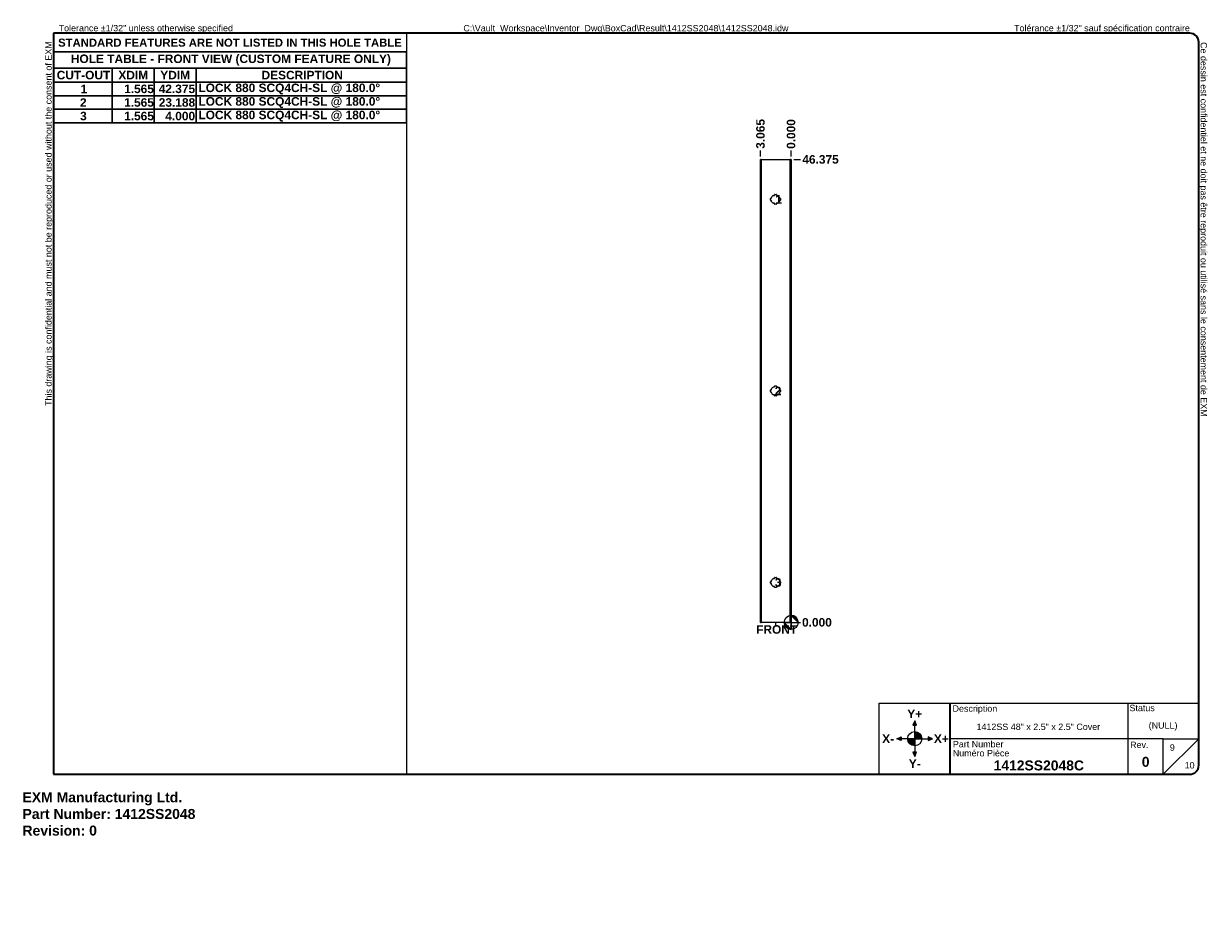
# Model space of a CAD drawing. Header units: inches. Extents: x 0 to 119, y -11 to 77.
import ezdxf

# ---------------------------------------------------------------- set-up
doc = ezdxf.new("R2010")
doc.units = ezdxf.units.IN
doc.header["$LTSCALE"] = 7.111111
doc.header["$MEASUREMENT"] = 0
doc.layers.get('0').update_dxf_attribs({"lineweight": 25})
for name, color, linetype, lineweight in [('Dimensions(ANSI)', 7, 'Continuous', 25), ('Sketch Geometry(ANSI)', 7, 'Continuous', 25), ('Symbols(ANSI)', 7, 'Continuous', 25), ('Visible Edges(ANSI)', 7, 'Continuous', 25), ('Visible Tangent Edges(ANSI)', 7, 'Continuous', 25)]:
    doc.layers.add(name, color=color, linetype=linetype, lineweight=lineweight)
doc.layers.add('Hatch', color=179, linetype='Continuous', lineweight=9, true_color=0x1e1e47)
doc.styles.add('Current-ANSI', font='arial.ttf')
doc.styles.add('Dimension-ANSI', font='arialbd.ttf')
doc.styles.get("Standard").update_dxf_attribs({"font": 'arialbd.ttf'})
doc.styles.add('Text Style44', font='arialbd.ttf')
doc.dimstyles.new('INCH-ANSI', dxfattribs={"dimscale": 7.111111, "dimtxt": 0.12, "dimasz": 0.098425, "dimexe": 0.04, "dimexo": 0.04, "dimgap": 0.031496, "dimtad": 0, "dimtih": 1, "dimtoh": 1, "dimdec": 3, "dimzin": 0, "dimdsep": 46, "dimtxsty": 'Dimension-ANSI', "dimcen": 0.09, "dimdle": 0.312, "dimclrd": 179, "dimclre": 179, "dimclrt": 7, "dimadec": 1, "dimazin": 0, "dimtfac": 1, "dimtdec": 3, "dimtofl": 0, "dimtmove": 0, "dimatfit": 3, "dimfxl": 1, "dimtolj": 1, "dimtzin": 4, "dimlwd": 25, "dimlwe": 25, "dimarcsym": 0})
doc.dimstyles.new('INCH-ANSI-VERTICAL', dxfattribs={"dimscale": 7.111111, "dimtxt": 0.12, "dimasz": 0.098425, "dimexe": 0.04, "dimexo": 0.04, "dimgap": 0.031496, "dimtad": 0, "dimtih": 1, "dimtoh": 1, "dimdec": 3, "dimzin": 0, "dimdsep": 46, "dimtxsty": 'Dimension-ANSI', "dimcen": 0.09, "dimdle": 0.312, "dimclrd": 179, "dimclre": 179, "dimclrt": 7, "dimadec": 1, "dimazin": 0, "dimtfac": 1, "dimtdec": 3, "dimtofl": 0, "dimtmove": 0, "dimatfit": 3, "dimfxl": 1, "dimtolj": 1, "dimtzin": 4, "dimlwd": 25, "dimlwe": 25, "dimarcsym": 0})

# ---------------------------------------------------------------- blocks, each defined once
blk = doc.blocks.new('Origin Indicator Symbol4')
at = {"layer": 'Dimensions(ANSI)'}
h = blk.add_hatch(color=7, dxfattribs=at)
edge = h.paths.add_edge_path(flags=0)
edge.add_line((10.823, 2.295), (10.724, 2.393))
edge.add_arc((10.823, 2.393), 0.0984, 180, 270)
h = blk.add_hatch(color=7, dxfattribs=at)
edge = h.paths.add_edge_path(flags=0)
edge.add_line((10.823, 2.492), (10.921, 2.393))
edge.add_arc((10.823, 2.393), 0.0984, 0, 90)
at = {"layer": 'Dimensions(ANSI)', "color": 7, "linetype": 'Continuous'}
for p, q in [((10.823, 2.295), (10.724, 2.393)), ((10.823, 2.492), (10.921, 2.393))]:
    blk.add_line(p, q, dxfattribs=at)
at = {"layer": 'Dimensions(ANSI)', "color": 7, "linetype": 'Continuous', "flags": 128}
for points in [[(10.823, 2.393), (10.823, 2.295), (10.724, 2.393), (10.823, 2.393)], [(10.823, 2.393), (10.724, 2.393), (10.823, 2.393), (10.823, 2.393)], [(10.823, 2.393), (10.921, 2.393), (10.823, 2.492), (10.823, 2.393)], [(10.823, 2.393), (10.823, 2.492), (10.823, 2.295), (10.823, 2.393)]]:
    blk.add_lwpolyline(points, dxfattribs=at)
at = {"layer": 'Dimensions(ANSI)', "color": 7, "linetype": 'Continuous'}
blk.add_circle((10.823, 2.393), 0.0984, dxfattribs=at)
for start, end in [(180, 270), (0, 90)]:
    blk.add_arc((10.823, 2.393), 0.0984, start, end, dxfattribs=at)
at = {"layer": 'Dimensions(ANSI)', "color": 7}
for points in [[(10.823, 2.393), (10.823, 2.295), (10.724, 2.393), (10.823, 2.393)], [(10.823, 2.393), (10.724, 2.393), (10.823, 2.393)], [(10.823, 2.393), (10.921, 2.393), (10.823, 2.492), (10.823, 2.393)], [(10.823, 2.393), (10.823, 2.492), (10.823, 2.295), (10.823, 2.393)]]:
    blk.add_solid(points, dxfattribs=at)
blk = doc.blocks.new('Title Blocks EXM-2 - ANSI B')
at = {"layer": 'Hatch'}
for points in [[(12.725, 0.94), (12.75, 0.94), (12.75, 1)], [(12.775, 0.94), (12.75, 1), (12.75, 0.94)], [(12.56, 0.75), (12.56, 0.775), (12.5, 0.75)], [(12.56, 0.75), (12.5, 0.75), (12.56, 0.725)], [(12.94, 0.75), (13, 0.75), (12.94, 0.775)], [(12.94, 0.75), (12.94, 0.725), (13, 0.75)], [(12.75, 0.56), (12.725, 0.56), (12.75, 0.5)], [(12.75, 0.56), (12.75, 0.5), (12.775, 0.56)]]:
    blk.add_hatch(color=7, dxfattribs=at).paths.add_polyline_path(points)
h = blk.add_hatch(color=7, dxfattribs=at)
edge = h.paths.add_edge_path()
edge.add_line((12.75, 0.85), (12.75, 0.75))
edge.add_line((12.75, 0.75), (12.85, 0.75))
edge.add_arc((12.75, 0.75), 0.1, 0, 90)
h = blk.add_hatch(color=7, dxfattribs=at)
edge = h.paths.add_edge_path()
edge.add_line((12.75, 0.65), (12.75, 0.75))
edge.add_line((12.75, 0.75), (12.65, 0.75))
edge.add_arc((12.75, 0.75), 0.1, 180, 270)
at = {"layer": 'Sketch Geometry(ANSI)'}
for p, q in [((12.249, 1.25), (16.749, 1.25)), ((12.249, 0.25), (12.249, 1.25)), ((15.749, 1.25), (15.749, 0.75)), ((16.749, 1.25), (16.749, 0.375)), ((12.75, 1), (12.725, 0.94)), ((12.725, 0.94), (12.775, 0.94)), ((12.75, 0.85), (12.75, 1)), ((12.775, 0.94), (12.75, 1)), ((12.75, 0.75), (12.75, 0.85)), ((12.5, 0.75), (12.56, 0.775)), ((12.65, 0.75), (12.5, 0.75)), ((12.56, 0.725), (12.5, 0.75)), ((12.56, 0.775), (12.56, 0.725)), ((12.75, 0.75), (12.65, 0.75)), ((12.75, 0.75), (12.85, 0.75)), ((12.75, 0.75), (12.75, 0.65)), ((12.85, 0.75), (13, 0.75)), ((13, 0.75), (12.94, 0.775)), ((12.94, 0.775), (12.94, 0.725)), ((12.94, 0.725), (13, 0.75)), ((15.749, 0.75), (13.249, 0.75)), ((16.249, 0.75), (15.749, 0.75)), ((15.749, 0.75), (15.749, 0.25)), ((16.249, 0.25), (16.249, 0.75)), ((16.249, 0.75), (16.749, 0.75)), ((16.249, 0.25), (16.749, 0.75)), ((12.775, 0.56), (12.725, 0.56)), ((12.725, 0.56), (12.75, 0.5)), ((12.75, 0.65), (12.75, 0.5)), ((12.75, 0.5), (12.775, 0.56)), ((13.249, 0.25), (12.249, 0.25)), ((16.624, 0.25), (13.249, 0.25))]:
    blk.add_line(p, q, dxfattribs=at)
at = {"layer": 'Sketch Geometry(ANSI)', "linetype": 'Continuous', "lineweight": 35}
blk.add_line((13.249, 0.25), (13.249, 1.25), dxfattribs=at)
at = {"layer": 'Sketch Geometry(ANSI)'}
blk.add_circle((12.75, 0.75), 0.1, dxfattribs=at)
blk.add_arc((16.624, 0.375), 0.125, 270, 0, dxfattribs=at)
at = {"layer": 'Symbols(ANSI)', "color": 7}
for s, insert, char_height, attachment_point, style in [('Description', (13.283, 1.103), 0.09, 7, 'Current-ANSI'), ('Status', (15.774, 1.137), 0.09, 7, 'Current-ANSI'), ('\\fArial|b1|i0;Y+', (12.75, 1.1), 0.12, 5, 'Dimension-ANSI'), ('\\fArial|b1|i0;X-', (12.375, 0.75), 0.12, 5, 'Dimension-ANSI'), ('\\fArial|b1|i0;X+', (13.125, 0.75), 0.12, 5, 'Dimension-ANSI'), ('Part Number', (13.287, 0.627), 0.09, 7, 'Current-ANSI'), ('Numéro Pièce', (13.286, 0.5), 0.09, 7, 'Current-ANSI'), ('\\fArial|b1|i0;Y-', (12.75, 0.4), 0.12, 5, 'Dimension-ANSI')]:
    blk.add_mtext(s, dxfattribs=dict(at, insert=insert, char_height=char_height, attachment_point=attachment_point, style=style))
at = {"layer": 'Symbols(ANSI)', "color": 7, "insert": (15.783, 0.618), "char_height": 0.09, "width": 0.25854, "attachment_point": 7, "style": 'Current-ANSI'}
blk.add_mtext('Rev.', dxfattribs=at)
at = {"layer": 'Symbols(ANSI)', "color": 7}
for tag, p, height, style in [('IDW_DESC_IAM_001', (13.62, 0.873), 0.09, 'Current-ANSI'), ('DESIGN_STATE_001', (16.045, 0.893), 0.09, 'Current-ANSI'), ('Sheet_Number_001', (16.342, 0.581), 0.09, 'Current-ANSI'), ('IDW_NAME_IAM_001', (13.861, 0.304), 0.14, 'Text Style44'), ('IDW_REV_001', (15.947, 0.355), 0.14, 'Text Style44'), ('Number_of_sheets_001', (16.551, 0.331), 0.09, 'Current-ANSI')]:
    blk.add_attdef(tag, p, '', height=height, dxfattribs=dict(at, style=style))
blk = doc.blocks.new('Borders EXM - B (Inch) - B')
at = {"layer": 'Sketch Geometry(ANSI)', "linetype": 'Continuous', "lineweight": 35}
for p, q in [((16.438, 10.692), (0.437, 10.692)), ((0.437, 10.692), (0.437, 0.255)), ((16.562, 0.38), (16.562, 10.567)), ((0.437, 0.255), (16.438, 0.255))]:
    blk.add_line(p, q, dxfattribs=at)
at = {"layer": 'Sketch Geometry(ANSI)'}
for p, q in [((5.406, 10.692), (5.406, 0.255)), ((0.437, 10.428), (5.406, 10.428))]:
    blk.add_line(p, q, dxfattribs=at)
at = {"layer": 'Sketch Geometry(ANSI)', "linetype": 'Continuous', "lineweight": 35}
for centre, start, end in [((16.438, 10.567), 0, 90), ((16.438, 0.38), 270, 0)]:
    blk.add_arc(centre, 0.125, start, end, dxfattribs=at)
at = {"layer": 'Symbols(ANSI)', "color": 7, "char_height": 0.09, "attachment_point": 7, "style": 'Current-ANSI'}
for s, insert, rotation in [('This drawing is confidential and must not be reproduced or used without the consent of EXM', (0.437, 5.442), 90), ('Ce dessin est confidentiel et ne doit pas être reproduit ou utilisé sans le consentement de EXM', (16.562, 10.567), 270)]:
    blk.add_mtext(s, dxfattribs=dict(at, insert=insert, rotation=rotation))
for s, insert in [('Tolerance ±1/32" unless otherwise specified', (0.509, 10.692)), ('Tolérance ±1/32" sauf spécification contraire', (13.963, 10.692))]:
    blk.add_mtext(s, dxfattribs=dict(at, insert=insert))
at = {"layer": 'Symbols(ANSI)', "color": 7, "insert": (2.921, 10.559), "char_height": 0.114, "width": 4.96908, "attachment_point": 5, "style": 'Dimension-ANSI'}
blk.add_mtext('\\fArial|b1|i0;{\\H0.1140;STANDARD FEATURES ARE NOT LISTED IN THIS HOLE TABLE}', dxfattribs=at)
at = {"layer": 'Symbols(ANSI)', "color": 7, "style": 'Current-ANSI'}
blk.add_attdef('FILENAME_AND_PATH_001', (6.208, 10.718), '', height=0.09, dxfattribs=at)
blk = doc.blocks.new('Datum Identifier22')
at = {"layer": 'Symbols(ANSI)', "color": 7, "linetype": 'Continuous', "lineweight": 25}
blk.add_line((10.607, 2.356), (10.607, 2.393), dxfattribs=at)
at = {"layer": 'Symbols(ANSI)', "color": 7, "insert": (10.331, 2.232), "char_height": 0.12, "attachment_point": 7, "style": 'Dimension-ANSI'}
blk.add_mtext('FRONT', dxfattribs=at)
blk = doc.blocks.new('*D12')
at = {"layer": 'Defpoints', "color": 0, "linetype": 'Continuous', "transparency": 16777216}
for p in [(76.96, 17.02), (76.96, 17.02), (77.89, 17.02)]:
    blk.add_point(p, dxfattribs=at)
at = {"layer": 'Dimensions(ANSI)', "color": 179, "linetype": 'Continuous', "lineweight": 25, "true_color": 0x262658, "transparency": 16777216}
blk.add_line((77.24, 17.02), (77.89, 17.02), dxfattribs=at)
at = {"layer": 'Dimensions(ANSI)', "color": 7, "linetype": 'Continuous', "lineweight": 25, "transparency": 16777216, "insert": (79.55, 17.02), "char_height": 0.853, "attachment_point": 5, "style": 'Dimension-ANSI'}
blk.add_mtext('\\A1;0.000', dxfattribs=at)
blk = doc.blocks.new('*D13')
at = {"layer": 'Defpoints', "color": 0, "linetype": 'Continuous', "transparency": 16777216}
for p in [(76.96, 63.39), (77.89, 63.39), (76.96, 17.02)]:
    blk.add_point(p, dxfattribs=at)
at = {"layer": 'Dimensions(ANSI)', "color": 179, "linetype": 'Continuous', "lineweight": 25, "true_color": 0x262658, "transparency": 16777216}
blk.add_line((77.24, 63.39), (77.89, 63.39), dxfattribs=at)
at = {"layer": 'Dimensions(ANSI)', "color": 7, "linetype": 'Continuous', "lineweight": 25, "transparency": 16777216, "insert": (79.91, 63.39), "char_height": 0.853, "attachment_point": 5, "style": 'Dimension-ANSI'}
blk.add_mtext('\\A1;46.375', dxfattribs=at)
blk = doc.blocks.new('*D14')
at = {"layer": 'Defpoints', "color": 0, "linetype": 'Continuous', "transparency": 16777216}
for p in [(76.96, 64.28), (76.96, 63.39), (76.96, 63.39)]:
    blk.add_point(p, dxfattribs=at)
at = {"layer": 'Dimensions(ANSI)', "color": 179, "linetype": 'Continuous', "lineweight": 25, "true_color": 0x262658, "transparency": 16777216}
blk.add_line((76.96, 63.68), (76.96, 64.28), dxfattribs=at)
at = {"layer": 'Dimensions(ANSI)', "color": 7, "linetype": 'Continuous', "lineweight": 25, "transparency": 16777216, "insert": (76.96, 65.94), "char_height": 0.853, "attachment_point": 5, "rotation": 90, "style": 'Dimension-ANSI'}
blk.add_mtext('\\A1;0.000', dxfattribs=at)
blk = doc.blocks.new('*D15')
at = {"layer": 'Defpoints', "color": 0, "linetype": 'Continuous', "transparency": 16777216}
for p in [(73.9, 64.28), (73.9, 63.39), (76.96, 63.39)]:
    blk.add_point(p, dxfattribs=at)
at = {"layer": 'Dimensions(ANSI)', "color": 179, "linetype": 'Continuous', "lineweight": 25, "true_color": 0x262658, "transparency": 16777216}
blk.add_line((73.9, 63.68), (73.9, 64.28), dxfattribs=at)
at = {"layer": 'Dimensions(ANSI)', "color": 7, "linetype": 'Continuous', "lineweight": 25, "transparency": 16777216, "insert": (73.9, 65.95), "char_height": 0.853, "attachment_point": 5, "rotation": 90, "style": 'Dimension-ANSI'}
blk.add_mtext('\\A1;3.065', dxfattribs=at)
blk = doc.blocks.new('Leader Text1')
at = {"layer": 'Symbols(ANSI)', "color": 7, "insert": (10.601, 8.292), "char_height": 0.12, "attachment_point": 7, "style": 'Dimension-ANSI'}
blk.add_mtext('1', dxfattribs=at)
blk = doc.blocks.new('Leader Text2')
at = {"layer": 'Symbols(ANSI)', "color": 7, "insert": (10.592, 5.594), "char_height": 0.12, "attachment_point": 7, "style": 'Dimension-ANSI'}
blk.add_mtext('2', dxfattribs=at)
blk = doc.blocks.new('Leader Text3')
at = {"layer": 'Symbols(ANSI)', "color": 7, "insert": (10.594, 2.894), "char_height": 0.12, "attachment_point": 7, "style": 'Dimension-ANSI'}
blk.add_mtext('3', dxfattribs=at)
blk = doc.blocks.new('Table3')
at = {"layer": 'Symbols(ANSI)', "color": 7, "lineweight": 30}
for p, q in [((0.438, 10.428), (5.406, 10.428)), ((0.438, 10.428), (0.438, 10.202)), ((5.406, 10.428), (5.406, 10.202)), ((0.438, 10.202), (5.406, 10.202)), ((0.438, 10.202), (0.438, 10.003)), ((1.264, 10.202), (1.264, 10.003)), ((1.855, 10.202), (1.855, 10.003)), ((2.445, 10.202), (2.445, 10.003)), ((5.406, 10.202), (5.406, 10.003)), ((0.438, 10.003), (5.406, 10.003)), ((0.438, 10.003), (0.438, 9.43)), ((1.264, 10.003), (1.264, 9.43)), ((1.855, 10.003), (1.855, 9.43)), ((2.445, 10.003), (2.445, 9.43)), ((5.406, 10.003), (5.406, 9.43)), ((0.438, 9.812), (5.406, 9.812)), ((0.438, 9.621), (5.406, 9.621)), ((0.438, 9.43), (5.406, 9.43))]:
    blk.add_line(p, q, dxfattribs=at)
at = {"layer": 'Symbols(ANSI)', "color": 7, "char_height": 0.12, "attachment_point": 7, "style": 'Dimension-ANSI'}
for s, insert in [('HOLE TABLE - FRONT VIEW (CUSTOM FEATURE ONLY)', (0.681, 10.236)), ('CUT-OUT', (0.482, 10.041)), ('XDIM', (1.35, 10.043)), ('YDIM', (1.94, 10.043)), ('DESCRIPTION', (3.366, 10.041)), ('1', (0.818, 9.848)), ('1.565', (1.431, 9.847)), ('42.375', (1.918, 9.847)), ('LOCK 880 SCQ4CH-SL @ 180.0°', (2.477, 9.829)), ('2', (0.809, 9.656)), ('1.565', (1.431, 9.655)), ('23.188', (1.919, 9.655)), ('LOCK 880 SCQ4CH-SL @ 180.0°', (2.477, 9.638)), ('3', (0.811, 9.464)), ('1.565', (1.431, 9.464)), ('4.000', (2.011, 9.464)), ('LOCK 880 SCQ4CH-SL @ 180.0°', (2.477, 9.447))]:
    blk.add_mtext(s, dxfattribs=dict(at, insert=insert))

msp = doc.modelspace()

# ---------------------------------------------------------------- linework, layer by layer
at = {"layer": 'Visible Edges(ANSI)'}
for p, q in [((73.8954, 17.0176), (73.8954, 63.3926)), ((73.9814, 63.3926), (73.8954, 63.3926)), ((73.9814, 63.3926), (76.8744, 63.3926)), ((76.9604, 63.3926), (76.8744, 63.3926)), ((76.9604, 63.3926), (76.9604, 17.0176)), ((74.9004, 59.322), (74.9004, 59.4633)), ((74.9398, 59.5026), (74.9997, 59.5026)), ((74.9997, 59.5026), (74.9997, 59.5917)), ((75.1964, 59.7883), (75.2854, 59.7883)), ((75.2854, 59.7883), (75.2854, 59.8483)), ((75.3248, 59.8876), (75.466, 59.8876)), ((75.5054, 59.8483), (75.5054, 59.7883)), ((75.5054, 59.7883), (75.5944, 59.7883)), ((75.7911, 59.5917), (75.7911, 59.5026)), ((75.7911, 59.5026), (75.851, 59.5026)), ((75.8904, 59.4633), (75.8904, 59.322)), ((74.9997, 59.2826), (74.9398, 59.2826)), ((74.9997, 59.1936), (74.9997, 59.2826)), ((75.2854, 58.997), (75.1964, 58.997)), ((75.2854, 58.937), (75.2854, 58.997)), ((75.466, 58.8976), (75.3248, 58.8976)), ((75.5944, 58.997), (75.5054, 58.997)), ((75.5054, 58.997), (75.5054, 58.937)), ((75.7911, 59.2826), (75.7911, 59.1936)), ((75.851, 59.2826), (75.7911, 59.2826)), ((74.9997, 40.3156), (74.9997, 40.4047)), ((75.1964, 40.6013), (75.2854, 40.6013)), ((75.2854, 40.6013), (75.2854, 40.6613)), ((75.3248, 40.7006), (75.466, 40.7006)), ((75.5054, 40.6613), (75.5054, 40.6013)), ((75.5054, 40.6013), (75.5944, 40.6013)), ((75.7911, 40.4047), (75.7911, 40.3156)), ((74.9004, 40.135), (74.9004, 40.2763)), ((74.9398, 40.3156), (74.9997, 40.3156)), ((74.9997, 40.0956), (74.9398, 40.0956)), ((74.9997, 40.0066), (74.9997, 40.0956)), ((75.2854, 39.81), (75.1964, 39.81)), ((75.2854, 39.75), (75.2854, 39.81)), ((75.466, 39.7106), (75.3248, 39.7106)), ((75.5944, 39.81), (75.5054, 39.81)), ((75.5054, 39.81), (75.5054, 39.75)), ((75.7911, 40.3156), (75.851, 40.3156)), ((75.7911, 40.0956), (75.7911, 40.0066)), ((75.851, 40.0956), (75.7911, 40.0956)), ((75.8904, 40.2763), (75.8904, 40.135)), ((75.1964, 21.4133), (75.2854, 21.4133)), ((75.2854, 21.4133), (75.2854, 21.4733)), ((75.3248, 21.5126), (75.466, 21.5126)), ((75.5054, 21.4733), (75.5054, 21.4133)), ((75.5054, 21.4133), (75.5944, 21.4133)), ((74.9004, 20.947), (74.9004, 21.0883)), ((74.9398, 21.1276), (74.9997, 21.1276)), ((74.9997, 20.9076), (74.9398, 20.9076)), ((74.9997, 21.1276), (74.9997, 21.2167)), ((74.9997, 20.8186), (74.9997, 20.9076)), ((75.2854, 20.622), (75.1964, 20.622)), ((75.2854, 20.562), (75.2854, 20.622)), ((75.466, 20.5226), (75.3248, 20.5226)), ((75.5944, 20.622), (75.5054, 20.622)), ((75.5054, 20.622), (75.5054, 20.562)), ((75.7911, 21.2167), (75.7911, 21.1276)), ((75.7911, 21.1276), (75.851, 21.1276)), ((75.7911, 20.9076), (75.7911, 20.8186)), ((75.851, 20.9076), (75.7911, 20.9076)), ((75.8904, 21.0883), (75.8904, 20.947)), ((73.8954, 17.0176), (73.9814, 17.0176)), ((76.8744, 17.0176), (73.9814, 17.0176)), ((76.8744, 17.0176), (76.9604, 17.0176))]:
    msp.add_line(p, q, dxfattribs=at)
for centre, radius, start, end in [((74.9398, 59.4633), 0.0394, 90, 180), ((74.9398, 59.322), 0.0394, 180, 270), ((75.3954, 59.3926), 0.4429, 116.704852, 153.295148), ((75.3248, 59.8483), 0.0394, 90, 180), ((75.466, 59.8483), 0.0394, 0, 90), ((75.3954, 59.3926), 0.4429, 26.704852, 63.295148), ((75.851, 59.4633), 0.0394, 0, 90), ((75.851, 59.322), 0.0394, 270, 0), ((75.3954, 59.3926), 0.4429, 206.704852, 243.295148), ((75.3248, 58.937), 0.0394, 180, 270), ((75.466, 58.937), 0.0394, 270, 0), ((75.3954, 59.3926), 0.4429, 296.704852, 333.295148), ((75.3954, 40.2056), 0.4429, 116.704852, 153.295148), ((75.3248, 40.6613), 0.0394, 90, 180), ((75.466, 40.6613), 0.0394, 0, 90), ((75.3954, 40.2056), 0.4429, 26.704852, 63.295148), ((74.9398, 40.2763), 0.0394, 90, 180), ((74.9398, 40.135), 0.0394, 180, 270), ((75.3954, 40.2056), 0.4429, 206.704852, 243.295148), ((75.3248, 39.75), 0.0394, 180, 270), ((75.466, 39.75), 0.0394, 270, 0), ((75.3954, 40.2056), 0.4429, 296.704852, 333.295148), ((75.851, 40.2763), 0.0394, 0, 90), ((75.851, 40.135), 0.0394, 270, 0), ((75.3954, 21.0176), 0.4429, 116.704852, 153.295148), ((75.3248, 21.4733), 0.0394, 90, 180), ((75.466, 21.4733), 0.0394, 0, 90), ((75.3954, 21.0176), 0.4429, 26.704852, 63.295148), ((74.9398, 21.0883), 0.0394, 90, 180), ((74.9398, 20.947), 0.0394, 180, 270), ((75.3954, 21.0176), 0.4429, 206.704852, 243.295148), ((75.3248, 20.562), 0.0394, 180, 270), ((75.466, 20.562), 0.0394, 270, 0), ((75.3954, 21.0176), 0.4429, 296.704852, 333.295148), ((75.851, 21.0883), 0.0394, 0, 90), ((75.851, 20.947), 0.0394, 270, 0)]:
    msp.add_arc(centre, radius, start, end, dxfattribs=at)
at = {"layer": 'Visible Tangent Edges(ANSI)'}
for p, q in [((73.9814, 63.3926), (73.9814, 17.0176)), ((76.8744, 17.0176), (76.8744, 63.3926))]:
    msp.add_line(p, q, dxfattribs=at)

# ---------------------------------------------------------------- block references
at = {"xscale": 7.11111111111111, "yscale": 7.11111111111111, "zscale": 7.11111111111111}
for name, p, values in [('Borders EXM - B (Inch) - B', (0, 0), {'FILENAME_AND_PATH_001': 'C:\\Vault_Workspace\\Inventor_Dwg\\BoxCad\\Result\\1412SS2048\\1412SS2048.idw'}), ('Title Blocks EXM-2 - ANSI B', (-1.325, 0.0323), {'IDW_REV_001': '0', 'Sheet_Number_001': '9', 'Number_of_sheets_001': '10', 'IDW_DESC_IAM_001': '1412SS 48" x 2.5" x 2.5" Cover', 'DESIGN_STATE_001': '(NULL)', 'IDW_NAME_IAM_001': '1412SS2048C'})]:
    msp.add_blockref(name, p, dxfattribs=at).add_auto_attribs(values)
msp.add_blockref('Table3', (0, 0), dxfattribs=at)
at = {"layer": 'Dimensions(ANSI)', "xscale": 7.11111111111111, "yscale": 7.11111111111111, "zscale": 7.11111111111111}
msp.add_blockref('Origin Indicator Symbol4', (0, 0), dxfattribs=at)
at = {"layer": 'Symbols(ANSI)', "xscale": 7.11111111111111, "yscale": 7.11111111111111, "zscale": 7.11111111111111}
for name in ['Leader Text1', 'Leader Text2', 'Leader Text3', 'Datum Identifier22']:
    msp.add_blockref(name, (0, 0), dxfattribs=at)

# ---------------------------------------------------------------- texts
at = {"insert": (0, 0), "char_height": 1, "attachment_point": 1}
msp.add_mtext_dynamic_manual_height_columns('EXM Manufacturing Ltd.\\PPart Number: 1412SS2048\\PRevision: 0', width=6.990976, gutter_width=1, heights=[0], dxfattribs=at).dxf.set("width", 100)

# ---------------------------------------------------------------- dimensions: what is measured, and where the dimension line sits
at = {"layer": 'Dimensions(ANSI)', "color": 179, "linetype": 'Continuous', "lineweight": 25, "true_color": 0x262658}
for feature_location, offset, dtype, origin, dimstyle, picture, middle in [((73.8954, 63.3926), (0, 0.8838), 1, (76.9604, 63.3926), 'INCH-ANSI-VERTICAL', '*D15', (73.8954, 65.9515)), ((76.9604054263, 63.3926448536), (0, 0.8837536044), 1, (76.9604054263, 63.3926448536), 'INCH-ANSI-VERTICAL', '*D14', (76.9604054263, 65.9375328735)), ((76.9604, 63.3926), (0.9332, 0), 0, (76.9604, 17.0176), 'INCH-ANSI', '*D13', (79.9116, 63.3926)), ((76.9604054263, 17.0176448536), (0.933196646, 0), 0, (76.9604054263, 17.0176448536), 'INCH-ANSI', '*D12', (79.5547364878, 17.0176448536))]:
    dim = msp.add_ordinate_dim(feature_location=feature_location, offset=offset, dtype=dtype, origin=origin, dimstyle=dimstyle, override={"dimgap": 0.031496, "dimtad": 0, "dimdec": 3, "dimtol": 0, "dimlim": 0, "dimtp": 0, "dimtm": 0, "dimtdec": 3}, dxfattribs=at)
    dim.commit()
    dim.dimension.update_dxf_attribs({"geometry": picture, "text_midpoint": middle})

doc.saveas('drawing.dxf')
